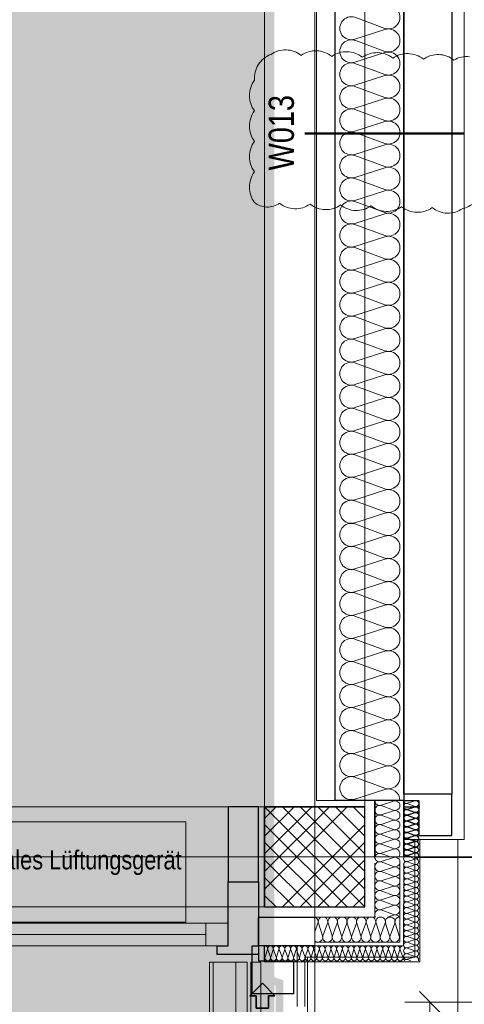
# Model space of a CAD drawing. Extents: x -634 to 300, y 62 to 1102.
# Tile 30 of 125: x -511 to -475, y 364 to 443. Entities that reach past the tile are written whole.
import ezdxf
from ezdxf.lldxf.tags import DXFTag

# ---------------------------------------------------------------- set-up
doc = ezdxf.new("R2010")
doc.units = 0
doc.layers.get('0').update_dxf_attribs({"lineweight": 13})
for name, color, linetype, lineweight, true_color in [('00_E_ST_Handlaufleuchte_Bem', 7, 'Continuous', 5, 0x7d7d00), ('00_E_ST_Handlaufleuchte_Kabel', 3, 'Continuous', 18, 0x00ff00), ('00_E_ST_Handlaufleuchte_Leerrohre_Terrasse', 6, 'Continuous', 25, 0xff00ff), ('00_E_ST_Handlaufleuchte_Übergabepunkte direkt ins Haus', 7, 'Continuous', 35, 0xcc0099), ('30 -33 Aussenwände- 3 Aussenstützen', 7, 'Continuous', 50, 0x0000dd), ('30 -33 Aussenwände- 7 Fassade_ Elemente', 7, 'Continuous', 9, 0x00aacc), ('30 -35 Decken- 1 Konstruktion-Träger- Stahlbeton', 7, 'Continuous', 13, 0x33aa00), ('30 -36 Dächer- 3 Dachbeläge', 7, 'Continuous', 15, 0x9999ff), ('30 -36 Dächer- 4 Dachbekleidungen', 7, 'Continuous', 9, 0xccccff), ('60- 61 allgemeine Ausstattung- 4 Terrassen', 9, 'Continuous', 9, 0x808080), ('70 -72 Beschriftung- 1 Beschriftung allgemein', 7, 'Continuous', 9, 0xff6633), ('70 -77 Revision- 2 Wolken', 7, 'Continuous', 18, 0x944cff), ('iwb_Layout BA_Markierung', 7, 'Continuous', 9, 0xbadcdc)]:
    doc.layers.add(name, color=color, linetype=linetype, lineweight=lineweight, true_color=true_color)
doc.layers.add('70 -71 Achsen- 1 Gebäudeachsen', color=7, linetype='STRICHPUNKT2-A06CPW00L0', lineweight=18)
doc.layers.add('70 -75 Raumstempel- 3 Wandstempel', color=7, linetype='Continuous', lineweight=50)
doc.styles.get("Standard").update_dxf_attribs({"font": 'ARIALN.TTF'})
tags = doc.linetypes.add('grob-A06CPVZVL0', pattern=[14, 3, -8, 3]).pattern_tags.tags
tags[8:9] = [DXFTag(74, 4), DXFTag(75, 0), DXFTag(340, '0'), DXFTag(46, 0.0), DXFTag(50, 0.0), DXFTag(44, 0.0), DXFTag(45, 0.0)]
tags[6:7] = [DXFTag(74, 4), DXFTag(75, 0), DXFTag(340, '0'), DXFTag(46, 0.0), DXFTag(50, 0.0), DXFTag(44, 0.0), DXFTag(45, 0.0)]
tags[4:5] = [DXFTag(74, 4), DXFTag(75, 0), DXFTag(340, '0'), DXFTag(46, 0.0), DXFTag(50, 0.0), DXFTag(44, 0.0), DXFTag(45, 0.0)]
tags = doc.linetypes.add('STRICHPUNKT2-A06CPW00L0', pattern=[12.7, 6.35, -3.175, 0, -3.175]).pattern_tags.tags
tags[10:11] = [DXFTag(74, 4), DXFTag(75, 0), DXFTag(340, '0'), DXFTag(46, 0.0), DXFTag(50, 0.0), DXFTag(44, 0.0), DXFTag(45, 0.0)]
tags[8:9] = [DXFTag(74, 4), DXFTag(75, 0), DXFTag(340, '0'), DXFTag(46, 0.0), DXFTag(50, 0.0), DXFTag(44, 0.0), DXFTag(45, 0.0)]
tags[6:7] = [DXFTag(74, 4), DXFTag(75, 0), DXFTag(340, '0'), DXFTag(46, 0.0), DXFTag(50, 0.0), DXFTag(44, 0.0), DXFTag(45, 0.0)]
tags[4:5] = [DXFTag(74, 4), DXFTag(75, 0), DXFTag(340, '0'), DXFTag(46, 0.0), DXFTag(50, 0.0), DXFTag(44, 0.0), DXFTag(45, 0.0)]

# ---------------------------------------------------------------- blocks, each defined once
blk = doc.blocks.new('Polygon-A06CPVZPL0')
at = {"color": 0, "linetype": 'ByBlock', "lineweight": -2, "ltscale": 0.13}
blk.add_solid([(-490.312, 86.033), (-554.534, 85.862), (-490.147, 1071.438), (-554.534, 1071.438)], dxfattribs=at)
blk = doc.blocks.new('Referenz-A06CPW02L0')
at = {"layer": '30 -33 Aussenwände- 3 Aussenstützen', "color": 0, "lineweight": 9}
for p, q in [((-491.033, 379.884), (-483.033, 371.884)), ((-484.448, 379.884), (-491.033, 373.298)), ((-485.862, 379.884), (-491.033, 374.712)), ((-487.276, 379.884), (-491.033, 376.126)), ((-488.69, 379.884), (-491.033, 377.54)), ((-490.104, 379.884), (-491.033, 378.955)), ((-489.619, 379.884), (-483.033, 373.298)), ((-488.205, 379.884), (-483.033, 374.712)), ((-486.791, 379.884), (-483.033, 376.126)), ((-485.376, 379.884), (-483.033, 377.54)), ((-483.962, 379.884), (-483.033, 378.955)), ((-491.033, 378.469), (-484.448, 371.884)), ((-483.033, 378.469), (-489.619, 371.884)), ((-491.033, 377.055), (-485.862, 371.884)), ((-483.033, 377.055), (-488.205, 371.884)), ((-487.033, 376.884), (-487.033, 374.884)), ((-488.033, 375.884), (-486.033, 375.884)), ((-491.033, 375.641), (-487.276, 371.884)), ((-483.033, 375.641), (-486.791, 371.884)), ((-491.033, 374.227), (-488.69, 371.884)), ((-483.033, 374.227), (-485.376, 371.884)), ((-491.033, 372.812), (-490.104, 371.884)), ((-483.033, 372.812), (-483.962, 371.884))]:
    blk.add_line(p, q, dxfattribs=at)
at = {"layer": '30 -33 Aussenwände- 3 Aussenstützen', "color": 0, "linetype": 'Continuous', "lineweight": 25, "ltscale": 0.25}
for p, q in [((-483.033, 379.884), (-491.033, 379.884)), ((-491.033, 379.884), (-491.033, 371.884)), ((-483.033, 371.884), (-483.033, 379.884)), ((-491.033, 371.884), (-483.033, 371.884))]:
    blk.add_line(p, q, dxfattribs=at)
at = {"layer": '30 -33 Aussenwände- 7 Fassade_ Elemente', "color": 0, "linetype": 'Continuous', "lineweight": 25, "ltscale": 0.25}
for p, q in [((-479.933, 540.884), (-479.933, 375.884)), ((-485.393, 380.384), (-485.393, 536.384)), ((-479.933, 380.884), (-479.933, 535.884)), ((-476.093, 535.884), (-476.093, 380.884)), ((-476.093, 380.884), (-479.933, 380.884)), ((-476.093, 380.884), (-479.933, 380.884)), ((-479.933, 380.884), (-479.933, 380.384)), ((-476.093, 377.584), (-476.093, 380.884)), ((-491.533, 379.884), (-493.933, 379.884)), ((-493.933, 379.884), (-493.933, 373.884)), ((-491.533, 373.884), (-491.533, 379.884)), ((-482.233, 380.384), (-485.393, 380.384)), ((-482.233, 375.884), (-482.233, 380.384)), ((-479.933, 380.384), (-482.233, 380.384)), ((-482.233, 380.384), (-482.233, 375.884)), ((-479.937, 379.88), (-478.657, 379.88)), ((-479.933, 375.884), (-479.933, 380.384)), ((-479.933, 380.384), (-478.733, 380.384)), ((-478.733, 380.384), (-478.733, 377.584)), ((-478.733, 377.584), (-476.093, 377.584)), ((-493.933, 368.784), (-493.933, 373.884)), ((-493.933, 373.884), (-491.533, 373.884)), ((-491.533, 373.884), (-491.533, 368.084)), ((-491.533, 368.784), (-491.533, 371.084)), ((-491.533, 371.084), (-487.033, 371.084)), ((-494.833, 368.084), (-494.833, 368.784)), ((-494.833, 368.784), (-493.933, 368.784)), ((-492.033, 364.944), (-492.033, 368.784)), ((-492.033, 368.784), (-491.533, 368.784)), ((-487.033, 368.784), (-491.533, 368.784)), ((-491.533, 368.784), (-491.533, 367.584)), ((-491.033, 367.504), (-491.033, 368.784)), ((-491.533, 368.084), (-494.833, 368.084)), ((-491.533, 367.584), (-488.733, 367.584)), ((-488.733, 367.584), (-488.733, 364.944)), ((-488.733, 364.944), (-492.033, 364.944))]:
    blk.add_line(p, q, dxfattribs=at)
at = {"layer": '30 -33 Aussenwände- 7 Fassade_ Elemente', "color": 0, "linetype": 'Continuous', "ltscale": 0.13}
for p, q in [((-475.093, 377.284), (-475.093, 539.484)), ((-486.893, 536.384), (-486.893, 380.384)), ((-483.833, 442.919), (-481.433, 442.032)), ((-481.433, 441.942), (-483.833, 441.171)), ((-483.833, 441.081), (-481.433, 440.193)), ((-481.433, 440.103), (-483.833, 439.332)), ((-483.833, 439.242), (-481.433, 438.355)), ((-481.433, 438.265), (-483.833, 437.494)), ((-483.833, 437.404), (-481.433, 436.516)), ((-481.433, 436.426), (-483.833, 435.655)), ((-483.833, 435.565), (-481.433, 434.678)), ((-481.433, 434.588), (-483.833, 433.817)), ((-483.833, 433.727), (-481.433, 432.839)), ((-481.433, 432.749), (-483.833, 431.978)), ((-483.833, 431.888), (-481.433, 431.001)), ((-481.433, 430.911), (-483.833, 430.139)), ((-483.833, 430.049), (-481.433, 429.162)), ((-481.433, 429.072), (-483.833, 428.301)), ((-483.833, 428.211), (-481.433, 427.324)), ((-481.433, 427.234), (-483.833, 426.462)), ((-483.833, 426.372), (-481.433, 425.485)), ((-481.433, 425.395), (-483.833, 424.624)), ((-483.833, 424.534), (-481.433, 423.647)), ((-481.433, 423.557), (-483.833, 422.785)), ((-483.833, 422.695), (-481.433, 421.808)), ((-481.433, 421.718), (-483.833, 420.947)), ((-483.833, 420.857), (-481.433, 419.97)), ((-481.433, 419.88), (-483.833, 419.108)), ((-483.833, 419.018), (-481.433, 418.131)), ((-481.433, 418.041), (-483.833, 417.27)), ((-483.833, 417.18), (-481.433, 416.293)), ((-481.433, 416.203), (-483.833, 415.431)), ((-483.833, 415.341), (-481.433, 414.454)), ((-481.433, 414.364), (-483.833, 413.593)), ((-483.833, 413.503), (-481.433, 412.616)), ((-481.433, 412.526), (-483.833, 411.754)), ((-483.833, 411.664), (-481.433, 410.777)), ((-481.433, 410.687), (-483.833, 409.916)), ((-483.833, 409.826), (-481.433, 408.938)), ((-481.433, 408.848), (-483.833, 408.077)), ((-483.833, 407.987), (-481.433, 407.1)), ((-481.433, 407.01), (-483.833, 406.239)), ((-483.833, 406.149), (-481.433, 405.261)), ((-481.433, 405.171), (-483.833, 404.4)), ((-483.833, 404.31), (-481.433, 403.423)), ((-481.433, 403.333), (-483.833, 402.562)), ((-483.833, 402.472), (-481.433, 401.584)), ((-481.433, 401.494), (-483.833, 400.723)), ((-483.833, 400.633), (-481.433, 399.746)), ((-481.433, 399.656), (-483.833, 398.885)), ((-483.833, 398.795), (-481.433, 397.907)), ((-481.433, 397.817), (-483.833, 397.046)), ((-483.833, 396.956), (-481.433, 396.069)), ((-481.433, 395.979), (-483.833, 395.207)), ((-483.833, 395.117), (-481.433, 394.23)), ((-481.433, 394.14), (-483.833, 393.369)), ((-483.833, 393.279), (-481.433, 392.392)), ((-481.433, 392.302), (-483.833, 391.53)), ((-483.833, 391.44), (-481.433, 390.553)), ((-481.433, 390.463), (-483.833, 389.692)), ((-483.833, 389.602), (-481.433, 388.715)), ((-481.433, 388.625), (-483.833, 387.853)), ((-483.833, 387.763), (-481.433, 386.876)), ((-481.433, 386.786), (-483.833, 386.015)), ((-483.833, 385.925), (-481.433, 385.038)), ((-481.433, 384.948), (-483.833, 384.176)), ((-483.833, 384.086), (-481.433, 383.199)), ((-483.833, 384.086), (-481.433, 383.199)), ((-481.433, 383.109), (-483.833, 382.338)), ((-481.433, 383.109), (-483.833, 382.338)), ((-483.833, 382.248), (-481.433, 381.361)), ((-481.433, 381.271), (-483.833, 380.499)), ((-554.534, 379.884), (-491.533, 379.884)), ((-491.533, 379.884), (-491.533, 368.784)), ((-486.893, 380.384), (-479.933, 380.384)), ((-481.733, 380.014), (-480.733, 380.335)), ((-480.733, 379.607), (-481.733, 379.976)), ((-479.933, 380.384), (-479.933, 377.284)), ((-479.637, 379.658), (-479.037, 379.851)), ((-479.634, 379.702), (-479.033, 379.894)), ((-479.634, 379.702), (-479.033, 379.894)), ((-479.633, 380.162), (-479.033, 380.354)), ((-479.033, 379.917), (-479.633, 380.139)), ((-481.733, 379.248), (-480.733, 379.569)), ((-481.733, 379.248), (-480.733, 379.569)), ((-480.733, 378.841), (-481.733, 379.21)), ((-480.733, 378.841), (-481.733, 379.21)), ((-479.037, 379.414), (-479.637, 379.636)), ((-479.637, 379.199), (-479.037, 379.392)), ((-479.637, 379.199), (-479.037, 379.392)), ((-479.037, 378.955), (-479.637, 379.176)), ((-479.037, 378.955), (-479.637, 379.176)), ((-479.637, 378.739), (-479.037, 378.932)), ((-479.034, 379.457), (-479.634, 379.68)), ((-479.034, 379.457), (-479.634, 379.68)), ((-479.634, 379.242), (-479.034, 379.435)), ((-479.034, 378.998), (-479.634, 379.22)), ((-479.634, 378.783), (-479.034, 378.975)), ((-481.733, 378.482), (-480.733, 378.803)), ((-480.733, 378.075), (-481.733, 378.444)), ((-479.037, 378.495), (-479.637, 378.717)), ((-479.637, 378.28), (-479.037, 378.472)), ((-479.037, 378.035), (-479.637, 378.257)), ((-479.635, 378.323), (-479.034, 378.516)), ((-479.035, 378.078), (-479.635, 378.301)), ((-479.034, 378.538), (-479.634, 378.76)), ((-481.733, 377.716), (-480.733, 378.037)), ((-481.733, 377.716), (-480.733, 378.037)), ((-480.733, 377.309), (-481.733, 377.678)), ((-480.733, 377.309), (-481.733, 377.678)), ((-479.637, 377.82), (-479.037, 378.013)), ((-479.037, 377.576), (-479.637, 377.797)), ((-479.637, 377.36), (-479.037, 377.553)), ((-479.635, 377.864), (-479.035, 378.056)), ((-479.035, 377.619), (-479.635, 377.841)), ((-479.635, 377.404), (-479.035, 377.596)), ((-479.035, 377.159), (-479.635, 377.381)), ((-487.033, 374.884), (-487.033, 376.884)), ((-487.033, 374.884), (-487.033, 376.884)), ((-487.033, 374.884), (-487.033, 376.884)), ((-481.733, 376.95), (-480.733, 377.271)), ((-481.733, 376.95), (-480.733, 377.271)), ((-480.733, 376.543), (-481.733, 376.912)), ((-479.933, 377.284), (-475.093, 377.284)), ((-479.037, 377.116), (-479.637, 377.338)), ((-479.637, 376.901), (-479.037, 377.093)), ((-479.037, 376.656), (-479.637, 376.878)), ((-479.637, 376.441), (-479.037, 376.634)), ((-479.636, 376.944), (-479.036, 377.137)), ((-479.636, 376.944), (-479.036, 377.137)), ((-479.036, 376.699), (-479.636, 376.922)), ((-479.036, 376.699), (-479.636, 376.922)), ((-479.636, 376.485), (-479.036, 376.677)), ((-479.636, 376.485), (-479.036, 376.677)), ((-478.653, 377.284), (-478.653, 367.504)), ((-486.033, 375.884), (-488.033, 375.884)), ((-486.033, 375.884), (-488.033, 375.884)), ((-486.033, 375.884), (-488.033, 375.884)), ((-481.733, 376.184), (-480.733, 376.505)), ((-481.733, 376.146), (-481.023, 375.884)), ((-481.733, 375.514), (-480.733, 375.835)), ((-479.037, 376.197), (-479.637, 376.419)), ((-479.637, 375.981), (-479.037, 376.174)), ((-479.037, 375.737), (-479.637, 375.959)), ((-479.036, 376.24), (-479.636, 376.462)), ((-479.636, 376.025), (-479.036, 376.217)), ((-479.636, 376.002), (-479.314, 375.883)), ((-482.233, 375.384), (-482.237, 371.084)), ((-481.734, 374.748), (-480.734, 375.069)), ((-481.734, 374.748), (-480.734, 375.069)), ((-480.734, 375.106), (-481.733, 375.477)), ((-480.233, 375.382), (-480.238, 369.084)), ((-479.933, 375.382), (-479.938, 368.784)), ((-479.637, 375.522), (-479.037, 375.715)), ((-479.037, 375.277), (-479.637, 375.499)), ((-479.637, 375.062), (-479.037, 375.255)), ((-479.037, 374.818), (-479.637, 375.04)), ((-480.734, 374.34), (-481.734, 374.711)), ((-480.734, 374.34), (-481.734, 374.711)), ((-481.734, 373.982), (-480.734, 374.303)), ((-479.637, 374.602), (-479.037, 374.795)), ((-479.037, 374.358), (-479.637, 374.58)), ((-479.637, 374.143), (-479.037, 374.336)), ((-481.735, 373.216), (-480.735, 373.537)), ((-481.735, 373.216), (-480.735, 373.537)), ((-480.735, 373.574), (-481.734, 373.945)), ((-479.037, 373.899), (-479.637, 374.12)), ((-479.637, 373.683), (-479.037, 373.876)), ((-479.037, 373.439), (-479.637, 373.661)), ((-481.736, 372.45), (-480.735, 372.771)), ((-481.736, 372.45), (-480.735, 372.771)), ((-480.735, 372.808), (-481.735, 373.179)), ((-480.735, 372.808), (-481.735, 373.179)), ((-479.637, 373.224), (-479.037, 373.416)), ((-479.037, 372.979), (-479.637, 373.201)), ((-479.637, 372.764), (-479.037, 372.957)), ((-479.037, 372.52), (-479.637, 372.741)), ((-480.736, 372.042), (-481.736, 372.413)), ((-481.736, 371.684), (-480.736, 372.005)), ((-479.637, 372.304), (-479.037, 372.497)), ((-479.037, 372.06), (-479.637, 372.282)), ((-479.637, 371.845), (-479.037, 372.038)), ((-482.237, 371.084), (-487.033, 371.084)), ((-480.736, 371.276), (-481.736, 371.647)), ((-481.223, 371.083), (-480.736, 371.239)), ((-479.037, 371.6), (-479.637, 371.822)), ((-479.637, 371.385), (-479.037, 371.578)), ((-479.037, 371.141), (-479.637, 371.363)), ((-479.637, 370.925), (-479.037, 371.118)), ((-493.933, 370.584), (-518.333, 370.584)), ((-493.933, 368.784), (-493.933, 370.584)), ((-486.776, 370.584), (-487.033, 369.888)), ((-486.739, 370.584), (-486.417, 369.584)), ((-486.38, 369.584), (-486.01, 370.584)), ((-485.973, 370.584), (-485.651, 369.584)), ((-485.973, 370.584), (-485.651, 369.584)), ((-485.614, 369.584), (-485.244, 370.584)), ((-485.614, 369.584), (-485.244, 370.584)), ((-485.207, 370.584), (-484.885, 369.584)), ((-485.207, 370.584), (-484.885, 369.584)), ((-484.848, 369.584), (-484.478, 370.584)), ((-484.44, 370.584), (-484.119, 369.584)), ((-484.082, 369.584), (-483.712, 370.584)), ((-483.674, 370.584), (-483.353, 369.584)), ((-483.316, 369.584), (-482.946, 370.584)), ((-482.908, 370.584), (-482.587, 369.584)), ((-482.549, 369.584), (-482.18, 370.584)), ((-482.142, 370.584), (-481.821, 369.584)), ((-481.783, 369.584), (-481.414, 370.584)), ((-481.783, 369.584), (-481.414, 370.584)), ((-481.376, 370.584), (-481.055, 369.584)), ((-481.376, 370.584), (-481.055, 369.584)), ((-481.017, 369.584), (-480.648, 370.584)), ((-480.61, 370.584), (-480.289, 369.584)), ((-479.037, 370.681), (-479.637, 370.903)), ((-479.637, 370.466), (-479.037, 370.659)), ((-479.037, 370.222), (-479.637, 370.443)), ((-479.637, 370.006), (-479.037, 370.199)), ((-479.037, 369.762), (-479.637, 369.984)), ((-479.637, 369.547), (-479.037, 369.739)), ((-479.037, 369.302), (-479.637, 369.524)), ((-518.333, 368.784), (-493.933, 368.784)), ((-491.533, 368.784), (-488.433, 368.784)), ((-491.033, 367.504), (-491.033, 368.784)), ((-488.433, 368.784), (-488.433, 363.944)), ((-480.238, 369.084), (-487.033, 369.084)), ((-479.938, 368.784), (-487.033, 368.784)), ((-479.637, 369.087), (-479.037, 369.28)), ((-479.037, 368.843), (-479.637, 369.064)), ((-479.637, 368.627), (-479.037, 368.82)), ((-479.637, 368.627), (-479.037, 368.82)), ((-490.812, 368.484), (-491.004, 367.884)), ((-490.567, 367.884), (-490.789, 368.484)), ((-490.352, 368.484), (-490.545, 367.884)), ((-490.352, 368.484), (-490.545, 367.884)), ((-490.108, 367.884), (-490.329, 368.484)), ((-490.108, 367.884), (-490.329, 368.484)), ((-489.892, 368.484), (-490.085, 367.884)), ((-489.648, 367.884), (-489.87, 368.484)), ((-489.433, 368.484), (-489.625, 367.884)), ((-489.188, 367.884), (-489.41, 368.484)), ((-488.973, 368.484), (-489.166, 367.884)), ((-488.729, 367.884), (-488.951, 368.484)), ((-488.513, 368.484), (-488.706, 367.884)), ((-488.269, 367.884), (-488.491, 368.484)), ((-488.054, 368.484), (-488.247, 367.884)), ((-487.809, 367.884), (-488.031, 368.484)), ((-487.594, 368.484), (-487.787, 367.884)), ((-487.35, 367.884), (-487.572, 368.484)), ((-487.135, 368.484), (-487.327, 367.884)), ((-486.89, 367.884), (-487.112, 368.484)), ((-486.675, 368.484), (-486.868, 367.884)), ((-486.431, 367.884), (-486.652, 368.484)), ((-486.215, 368.484), (-486.408, 367.884)), ((-485.971, 367.884), (-486.193, 368.484)), ((-485.756, 368.484), (-485.948, 367.884)), ((-485.511, 367.884), (-485.733, 368.484)), ((-485.296, 368.484), (-485.489, 367.884)), ((-485.052, 367.884), (-485.273, 368.484)), ((-484.836, 368.484), (-485.029, 367.884)), ((-484.592, 367.884), (-484.814, 368.484)), ((-484.377, 368.484), (-484.57, 367.884)), ((-484.132, 367.884), (-484.354, 368.484)), ((-483.917, 368.484), (-484.11, 367.884)), ((-483.673, 367.884), (-483.895, 368.484)), ((-483.457, 368.484), (-483.65, 367.884)), ((-483.213, 367.884), (-483.435, 368.484)), ((-482.998, 368.484), (-483.191, 367.884)), ((-482.754, 367.884), (-482.975, 368.484)), ((-482.538, 368.484), (-482.731, 367.884)), ((-482.294, 367.884), (-482.516, 368.484)), ((-482.079, 368.484), (-482.271, 367.884)), ((-481.834, 367.884), (-482.056, 368.484)), ((-481.619, 368.484), (-481.812, 367.884)), ((-481.375, 367.884), (-481.596, 368.484)), ((-481.159, 368.484), (-481.352, 367.884)), ((-481.159, 368.484), (-481.352, 367.884)), ((-480.915, 367.884), (-481.137, 368.484)), ((-480.915, 367.884), (-481.137, 368.484)), ((-480.7, 368.484), (-480.892, 367.884)), ((-480.7, 368.484), (-480.892, 367.884)), ((-480.455, 367.884), (-480.677, 368.484)), ((-480.24, 368.484), (-480.433, 367.884)), ((-479.996, 367.884), (-480.218, 368.484)), ((-479.933, 368.008), (-479.973, 367.884)), ((-479.037, 368.383), (-479.637, 368.605)), ((-479.037, 368.383), (-479.637, 368.605)), ((-479.637, 368.168), (-479.037, 368.36)), ((-479.637, 368.168), (-479.037, 368.36)), ((-479.037, 367.923), (-479.637, 368.145)), ((-478.653, 367.504), (-491.033, 367.504)), ((-479.637, 367.708), (-479.037, 367.901)), ((-479.637, 367.686), (-479.361, 367.584))]:
    blk.add_line(p, q, dxfattribs=at)
at = {"layer": '30 -33 Aussenwände- 7 Fassade_ Elemente', "color": 0, "linetype": 'grob-A06CPVZVL0', "ltscale": 0.13}
for p, q in [((-497.333, 378.684), (-539.333, 378.684)), ((-497.333, 370.684), (-497.333, 378.684)), ((-539.333, 370.684), (-497.333, 370.684))]:
    blk.add_line(p, q, dxfattribs=at)
at = {"layer": '30 -33 Aussenwände- 7 Fassade_ Elemente', "color": 0, "linetype": 'Continuous', "lineweight": 18, "ltscale": 0.18}
for p, q in [((-493.933, 368.784), (-493.933, 373.884)), ((-493.933, 373.884), (-491.533, 373.884)), ((-491.533, 373.884), (-491.533, 368.084)), ((-493.933, 370.584), (-495.733, 370.584)), ((-495.733, 370.584), (-495.733, 368.784)), ((-493.933, 368.784), (-493.933, 370.584)), ((-516.733, 369.684), (-495.733, 369.684)), ((-495.733, 368.784), (-493.933, 368.784)), ((-494.833, 368.084), (-494.833, 368.784)), ((-494.833, 368.784), (-493.933, 368.784)), ((-491.533, 368.084), (-494.833, 368.084))]:
    blk.add_line(p, q, dxfattribs=at)
at = {"layer": '30 -33 Aussenwände- 7 Fassade_ Elemente', "color": 0, "linetype": 'Continuous', "ltscale": 0.13}
for centre, major_axis, end_param in [((-481.152, 442.906), (-0.282, -0.874), 3.764652), ((-484.115, 442.045), (0.282, 0.874), 3.765224), ((-481.152, 441.068), (-0.282, -0.874), 3.764652), ((-484.115, 440.206), (0.282, 0.874), 3.765224), ((-481.152, 439.229), (-0.282, -0.874), 3.764652), ((-484.115, 438.368), (0.282, 0.874), 3.765224), ((-481.152, 437.391), (-0.282, -0.874), 3.764652), ((-484.115, 436.529), (0.282, 0.874), 3.765224), ((-481.152, 435.552), (-0.282, -0.874), 3.764652), ((-484.115, 434.691), (0.282, 0.874), 3.765224), ((-481.152, 433.714), (-0.282, -0.874), 3.764652), ((-484.115, 432.852), (0.282, 0.874), 3.765224), ((-481.152, 431.875), (-0.282, -0.874), 3.764652), ((-484.115, 431.014), (0.282, 0.874), 3.765224), ((-481.152, 430.037), (-0.282, -0.874), 3.764652), ((-484.115, 429.175), (0.282, 0.874), 3.765224), ((-481.152, 428.198), (-0.282, -0.874), 3.764652), ((-484.115, 427.337), (0.282, 0.874), 3.765224), ((-481.152, 426.359), (-0.282, -0.874), 3.764652), ((-484.115, 425.498), (0.282, 0.874), 3.765224), ((-481.152, 424.521), (-0.282, -0.874), 3.764652), ((-484.115, 423.66), (0.282, 0.874), 3.765224), ((-481.152, 422.682), (-0.282, -0.874), 3.764652), ((-484.115, 421.821), (0.282, 0.874), 3.765224), ((-481.152, 420.844), (-0.282, -0.874), 3.764652), ((-484.115, 419.983), (0.282, 0.874), 3.765224), ((-481.152, 419.005), (-0.282, -0.874), 3.764652), ((-484.115, 418.144), (0.282, 0.874), 3.765224), ((-481.152, 417.167), (-0.282, -0.874), 3.764652), ((-484.115, 416.306), (0.282, 0.874), 3.765224), ((-481.152, 415.328), (-0.282, -0.874), 3.764652), ((-484.115, 414.467), (0.282, 0.874), 3.765224), ((-481.152, 413.49), (-0.282, -0.874), 3.764652), ((-484.115, 412.628), (0.282, 0.874), 3.765224), ((-481.152, 411.651), (-0.282, -0.874), 3.764652), ((-484.115, 410.79), (0.282, 0.874), 3.765224), ((-481.152, 409.813), (-0.282, -0.874), 3.764652), ((-484.115, 408.951), (0.282, 0.874), 3.765224), ((-481.152, 407.974), (-0.282, -0.874), 3.764652), ((-484.115, 407.113), (0.282, 0.874), 3.765224), ((-481.152, 406.136), (-0.282, -0.874), 3.764652), ((-484.115, 405.274), (0.282, 0.874), 3.765224), ((-481.152, 404.297), (-0.282, -0.874), 3.764652), ((-484.115, 403.436), (0.282, 0.874), 3.765224), ((-481.152, 402.459), (-0.282, -0.874), 3.764652), ((-484.115, 401.597), (0.282, 0.874), 3.765224), ((-481.152, 400.62), (-0.282, -0.874), 3.764652), ((-484.115, 399.759), (0.282, 0.874), 3.765224), ((-481.152, 398.782), (-0.282, -0.874), 3.764652), ((-484.115, 397.92), (0.282, 0.874), 3.765224), ((-481.152, 396.943), (-0.282, -0.874), 3.764652), ((-484.115, 396.082), (0.282, 0.874), 3.765224), ((-481.152, 395.105), (-0.282, -0.874), 3.764652), ((-484.115, 394.243), (0.282, 0.874), 3.765224), ((-481.152, 393.266), (-0.282, -0.874), 3.764652), ((-484.115, 392.405), (0.282, 0.874), 3.765224), ((-481.152, 391.427), (-0.282, -0.874), 3.764652), ((-484.115, 390.566), (0.282, 0.874), 3.765224), ((-481.152, 389.589), (-0.282, -0.874), 3.764652), ((-484.115, 388.728), (0.282, 0.874), 3.765224), ((-481.152, 387.75), (-0.282, -0.874), 3.764652), ((-484.115, 386.889), (0.282, 0.874), 3.765224), ((-481.152, 385.912), (-0.282, -0.874), 3.764652), ((-484.115, 385.051), (0.282, 0.874), 3.765224), ((-481.152, 384.073), (-0.282, -0.874), 3.764652), ((-481.152, 384.073), (-0.282, -0.874), 3.764652), ((-484.115, 383.212), (0.282, 0.874), 3.765224), ((-484.115, 383.212), (0.282, 0.874), 3.765224), ((-481.152, 382.235), (-0.282, -0.874), 3.764652), ((-481.152, 382.235), (-0.282, -0.874), 3.764652), ((-484.115, 381.374), (0.282, 0.874), 3.765224), ((-481.152, 380.396), (0.918, -0.013), 1.896254), ((-481.851, 379.612), (0.117, 0.364), 3.764652), ((-481.851, 379.612), (0.117, 0.364), 3.764652), ((-481.851, 380.378), (-0.383, 0.005), 1.896254), ((-480.616, 379.971), (-0.117, -0.364), 3.765224), ((-479.704, 379.921), (0.071, 0.219), 3.764652), ((-479.704, 379.921), (0.071, 0.219), 3.764652), ((-479.707, 379.877), (-0.23, 0.003), 1.896254), ((-479.703, 380.38), (-0.23, 0.003), 1.896254), ((-478.966, 379.633), (-0.07, -0.219), 3.765224), ((-478.963, 379.676), (-0.071, -0.219), 3.765224), ((-478.963, 379.676), (-0.071, -0.219), 3.765224), ((-478.963, 380.135), (-0.071, -0.219), 3.765224), ((-481.851, 378.846), (0.117, 0.364), 3.764652), ((-481.851, 378.846), (0.117, 0.364), 3.764652), ((-480.616, 379.205), (-0.117, -0.364), 3.765224), ((-480.616, 379.205), (-0.117, -0.364), 3.765224), ((-479.707, 379.417), (0.07, 0.219), 3.764652), ((-479.707, 379.417), (0.07, 0.219), 3.764652), ((-479.707, 378.958), (0.07, 0.219), 3.764652), ((-479.707, 378.958), (0.07, 0.219), 3.764652), ((-479.704, 379.001), (0.071, 0.219), 3.764652), ((-479.704, 379.461), (0.071, 0.219), 3.764652), ((-479.704, 379.461), (0.071, 0.219), 3.764652), ((-478.966, 379.173), (-0.07, -0.219), 3.765224), ((-478.966, 379.173), (-0.07, -0.219), 3.765224), ((-478.966, 378.713), (-0.07, -0.219), 3.765224), ((-478.963, 379.216), (-0.071, -0.219), 3.765224), ((-478.964, 378.757), (-0.071, -0.219), 3.765224), ((-481.851, 378.08), (0.117, 0.364), 3.764652), ((-481.851, 378.08), (-0.31, 0.225), 1.254884), ((-481.851, 378.08), (0.117, 0.364), 1.254884), ((-480.616, 378.439), (-0.117, -0.364), 3.765224), ((-479.707, 378.498), (0.07, 0.219), 3.764652), ((-479.707, 378.038), (0.07, 0.219), 3.764652), ((-479.705, 378.542), (0.071, 0.219), 3.764652), ((-479.705, 378.082), (0.071, 0.219), 3.764652), ((-478.966, 378.254), (-0.07, -0.219), 3.765224), ((-478.964, 378.297), (-0.071, -0.219), 3.765224), ((-481.851, 377.314), (0.117, 0.364), 3.764652), ((-481.851, 377.314), (-0.31, 0.225), 1.254884), ((-481.851, 378.08), (-0.31, -0.225), 1.254884), ((-481.851, 377.314), (0.117, 0.364), 1.254884), ((-480.616, 377.673), (-0.117, -0.364), 3.765224), ((-480.616, 377.673), (0.31, 0.225), 1.255075), ((-480.616, 377.673), (-0.117, -0.364), 1.255075), ((-480.616, 377.673), (0.31, -0.225), 1.255075), ((-479.707, 377.579), (0.07, 0.219), 3.764652), ((-479.707, 377.119), (0.07, 0.219), 3.764652), ((-479.706, 377.622), (0.071, 0.219), 3.764652), ((-479.706, 377.163), (0.071, 0.219), 3.764652), ((-479.706, 377.163), (0.071, 0.219), 1.254884), ((-478.966, 377.794), (-0.07, -0.219), 3.765224), ((-478.966, 377.335), (-0.07, -0.219), 3.765224), ((-478.965, 377.837), (-0.071, -0.219), 3.765224), ((-478.965, 377.378), (-0.071, -0.219), 3.765224), ((-481.851, 376.548), (-0.31, 0.225), 1.254884), ((-481.851, 377.314), (-0.31, -0.225), 1.254884), ((-481.851, 376.548), (0.117, 0.364), 1.254884), ((-480.616, 376.907), (-0.117, -0.364), 3.765224), ((-480.616, 376.907), (0.31, 0.225), 1.255075), ((-480.616, 376.907), (-0.117, -0.364), 1.255075), ((-480.616, 376.907), (0.31, -0.225), 1.255075), ((-479.707, 376.66), (0.07, 0.219), 3.764652), ((-479.706, 377.163), (-0.186, 0.135), 1.254884), ((-479.706, 376.703), (0.071, 0.219), 3.764652), ((-479.706, 376.703), (-0.186, 0.135), 1.254884), ((-479.706, 377.163), (-0.186, -0.135), 1.254884), ((-479.706, 376.703), (0.071, 0.219), 1.254884), ((-479.706, 376.703), (-0.186, -0.135), 1.254884), ((-478.966, 376.875), (-0.07, -0.219), 3.765224), ((-478.966, 376.415), (-0.07, -0.219), 3.765224), ((-478.965, 376.918), (-0.071, -0.219), 3.765224), ((-478.965, 376.918), (0.186, 0.135), 1.255075), ((-478.965, 376.918), (-0.071, -0.219), 1.255075), ((-478.966, 376.458), (-0.071, -0.219), 3.765224), ((-478.966, 376.458), (0.186, 0.135), 1.255075), ((-478.966, 376.458), (0.186, -0.135), 1.255075), ((-478.965, 376.918), (0.186, -0.135), 1.255075), ((-481.85, 375.879), (-0.383, 0.006), 1.896254), ((-481.851, 375.782), (0.117, 0.364), 1.613483), ((-481.851, 376.548), (-0.31, -0.225), 1.254884), ((-480.616, 375.471), (-0.118, -0.364), 3.765224), ((-480.616, 376.141), (0.283, -0.257), 2.619647), ((-479.707, 376.2), (0.07, 0.219), 3.764652), ((-479.707, 376.244), (-0.186, 0.135), 1.254884), ((-479.707, 375.74), (0.07, 0.219), 3.764652), ((-479.707, 375.784), (0.071, 0.219), 1.434048), ((-479.707, 376.244), (-0.186, -0.135), 1.254884), ((-479.707, 376.244), (0.071, 0.219), 1.254884), ((-478.966, 375.956), (-0.07, -0.219), 3.765224), ((-478.966, 376.458), (-0.071, -0.219), 1.255075), ((-478.966, 375.999), (0.198, -0.116), 2.411197), ((-481.851, 375.113), (0.118, 0.364), 3.764652), ((-481.851, 375.113), (0.118, 0.364), 3.764652), ((-480.616, 374.704), (-0.118, -0.364), 3.765224), ((-480.616, 374.704), (-0.118, -0.364), 3.765224), ((-479.707, 375.281), (0.07, 0.219), 3.764652), ((-479.707, 374.821), (0.07, 0.219), 3.764652), ((-478.966, 375.496), (-0.07, -0.219), 3.765224), ((-478.966, 375.036), (-0.07, -0.219), 3.765224), ((-481.851, 374.347), (0.118, 0.364), 3.764652), ((-481.851, 374.347), (0.118, 0.364), 3.764652), ((-480.617, 373.938), (-0.118, -0.364), 3.765224), ((-479.707, 374.361), (0.07, 0.219), 3.764652), ((-478.966, 374.577), (-0.07, -0.219), 3.765224), ((-478.966, 374.117), (-0.07, -0.219), 3.765224), ((-481.852, 373.58), (0.118, 0.364), 3.764652), ((-481.852, 373.58), (-0.31, 0.225), 1.254884), ((-481.852, 373.58), (0.118, 0.364), 1.254884), ((-480.618, 373.172), (-0.118, -0.364), 3.765224), ((-480.618, 373.172), (0.31, 0.224), 1.255075), ((-479.707, 373.902), (0.07, 0.219), 3.764652), ((-479.707, 373.442), (0.07, 0.219), 3.764652), ((-478.966, 373.657), (-0.07, -0.219), 3.765224), ((-478.966, 373.198), (-0.07, -0.219), 3.765224), ((-481.853, 372.814), (0.118, 0.364), 3.764652), ((-481.853, 372.814), (-0.31, 0.225), 1.254884), ((-481.852, 373.58), (-0.31, -0.224), 1.254884), ((-481.853, 372.814), (0.118, 0.364), 1.254884), ((-480.618, 372.406), (-0.118, -0.364), 3.765224), ((-480.618, 373.172), (-0.118, -0.364), 1.255075), ((-480.618, 372.406), (0.31, 0.224), 1.255075), ((-480.618, 373.172), (0.31, -0.225), 1.255075), ((-479.707, 372.983), (0.07, 0.219), 3.764652), ((-479.707, 372.523), (0.07, 0.219), 3.764652), ((-478.966, 372.738), (-0.07, -0.219), 3.765224), ((-481.853, 372.048), (-0.31, 0.225), 1.254884), ((-481.853, 372.814), (-0.31, -0.224), 1.254884), ((-481.853, 372.048), (0.118, 0.364), 1.254884), ((-480.618, 372.406), (-0.118, -0.364), 1.255075), ((-480.619, 371.64), (0.31, 0.224), 1.255075), ((-480.618, 372.406), (0.31, -0.225), 1.255075), ((-480.619, 371.64), (0.31, -0.225), 1.255075), ((-479.707, 372.063), (0.07, 0.219), 3.764652), ((-479.707, 371.604), (0.07, 0.219), 3.764652), ((-478.966, 372.279), (-0.07, -0.219), 3.765224), ((-478.966, 371.819), (-0.07, -0.219), 3.765224), ((-487.14, 370.701), (0.364, -0.117), 1.598679), ((-486.374, 370.701), (0.225, 0.31), 1.254884), ((-485.608, 370.701), (0.364, -0.117), 3.764652), ((-485.608, 370.701), (0.225, 0.31), 1.254884), ((-484.842, 370.701), (0.364, -0.117), 3.764652), ((-484.842, 370.701), (0.225, 0.31), 1.254884), ((-484.076, 370.701), (0.364, -0.117), 3.764652), ((-483.31, 370.701), (0.364, -0.117), 3.764652), ((-482.544, 370.701), (0.364, -0.117), 3.764652), ((-481.854, 371.282), (0.118, 0.364), 2.429518), ((-481.778, 370.701), (0.364, -0.117), 3.764652), ((-481.778, 370.701), (0.364, -0.117), 3.764652), ((-481.853, 372.048), (-0.31, -0.224), 1.254884), ((-481.012, 370.701), (0.364, -0.117), 3.764652), ((-481.012, 370.701), (0.364, -0.117), 3.764652), ((-480.619, 371.64), (-0.118, -0.364), 1.255075), ((-480.619, 370.874), (0.321, 0.208), 1.307885), ((-480.246, 370.701), (0.005, 0.383), 1.896254), ((-479.707, 371.144), (0.07, 0.219), 3.764652), ((-478.966, 371.359), (-0.07, -0.219), 3.765224), ((-478.966, 370.9), (-0.07, -0.219), 3.765224), ((-486.374, 370.701), (-0.225, 0.31), 1.254884), ((-486.374, 370.701), (0.364, -0.117), 1.254884), ((-485.608, 370.701), (-0.225, 0.31), 1.254884), ((-485.608, 370.701), (0.364, -0.117), 1.254884), ((-484.842, 370.701), (-0.225, 0.31), 1.254884), ((-484.842, 370.701), (0.364, -0.117), 1.254884), ((-479.707, 370.684), (0.07, 0.219), 3.764652), ((-479.707, 370.225), (0.07, 0.219), 3.764652), ((-478.966, 370.44), (-0.07, -0.219), 3.765224), ((-486.782, 369.466), (-0.252, -0.288), 2.600578), ((-486.015, 369.466), (-0.364, 0.117), 3.765224), ((-486.015, 369.466), (-0.364, 0.117), 1.255075), ((-486.015, 369.466), (0.225, -0.31), 1.255075), ((-485.249, 369.466), (-0.364, 0.117), 3.765224), ((-485.249, 369.466), (-0.364, 0.117), 1.255075), ((-485.249, 369.466), (0.225, -0.31), 1.255075), ((-484.483, 369.466), (-0.364, 0.117), 3.765224), ((-483.717, 369.466), (-0.364, 0.117), 3.765224), ((-482.951, 369.466), (-0.364, 0.117), 3.765224), ((-482.185, 369.466), (-0.364, 0.117), 3.765224), ((-481.419, 369.466), (-0.364, 0.117), 3.765224), ((-481.419, 369.466), (-0.364, 0.117), 3.765224), ((-480.653, 369.466), (-0.364, 0.117), 3.765224), ((-479.707, 369.765), (0.07, 0.219), 3.764652), ((-479.707, 369.305), (0.07, 0.219), 3.764652), ((-478.966, 369.98), (-0.07, -0.219), 3.765224), ((-478.966, 369.521), (-0.07, -0.219), 3.765224), ((-491.03, 368.554), (0.219, -0.07), 1.896254), ((-490.57, 368.554), (0.219, -0.07), 3.764652), ((-490.57, 368.554), (0.219, -0.07), 3.764652), ((-490.111, 368.554), (0.219, -0.07), 3.764652), ((-490.111, 368.554), (0.219, -0.07), 3.764652), ((-489.651, 368.554), (0.219, -0.07), 3.764652), ((-489.192, 368.554), (0.219, -0.07), 3.764652), ((-488.732, 368.554), (0.219, -0.07), 3.764652), ((-488.272, 368.554), (0.219, -0.07), 3.764652), ((-487.813, 368.554), (0.219, -0.07), 3.764652), ((-487.353, 368.554), (0.219, -0.07), 3.764652), ((-486.893, 368.554), (0.219, -0.07), 3.764652), ((-486.434, 368.554), (0.219, -0.07), 3.764652), ((-486.015, 369.466), (-0.225, -0.31), 1.255075), ((-485.974, 368.554), (0.219, -0.07), 3.764652), ((-485.515, 368.554), (0.219, -0.07), 3.764652), ((-485.249, 369.466), (-0.225, -0.31), 1.255075), ((-485.055, 368.554), (0.219, -0.07), 3.764652), ((-484.595, 368.554), (0.219, -0.07), 3.764652), ((-484.136, 368.554), (0.219, -0.07), 3.764652), ((-483.676, 368.554), (0.219, -0.07), 3.764652), ((-483.216, 368.554), (0.219, -0.07), 3.764652), ((-482.757, 368.554), (0.219, -0.07), 3.764652), ((-482.297, 368.554), (0.219, -0.07), 3.764652), ((-481.837, 368.554), (0.219, -0.07), 3.764652), ((-481.378, 368.554), (0.219, -0.07), 3.764652), ((-481.378, 368.554), (-0.135, 0.186), 1.254884), ((-481.378, 368.554), (0.135, 0.186), 1.254884), ((-481.378, 368.554), (0.219, -0.07), 1.254884), ((-480.918, 368.554), (0.219, -0.07), 3.764652), ((-480.918, 368.554), (-0.135, 0.186), 1.254884), ((-480.918, 368.554), (0.135, 0.186), 1.254884), ((-480.918, 368.554), (0.219, -0.07), 1.254884), ((-480.459, 368.554), (-0.135, 0.186), 1.254884), ((-480.459, 368.554), (0.135, 0.186), 1.254884), ((-480.459, 368.554), (0.219, -0.07), 1.254884), ((-479.999, 368.554), (0.066, 0.22), 2.172087), ((-479.707, 368.846), (0.07, 0.219), 3.764652), ((-479.707, 368.846), (-0.186, 0.135), 1.254884), ((-479.707, 368.846), (0.07, 0.219), 1.254884), ((-479.707, 368.846), (-0.186, -0.135), 1.254884), ((-478.966, 369.061), (-0.07, -0.219), 3.765224), ((-478.966, 368.602), (-0.07, -0.219), 3.765224), ((-478.966, 368.602), (0.186, 0.135), 1.255075), ((-478.966, 368.602), (0.186, -0.135), 1.255075), ((-479.707, 368.386), (0.07, 0.219), 3.764652), ((-479.707, 368.386), (-0.186, 0.135), 1.254884), ((-479.707, 367.927), (-0.186, 0.135), 1.254884), ((-479.707, 368.386), (0.07, 0.219), 1.254884), ((-479.707, 368.386), (-0.186, -0.135), 1.254884), ((-479.707, 367.927), (0.07, 0.219), 1.254884), ((-478.966, 368.602), (-0.07, -0.219), 1.255075), ((-478.966, 368.142), (-0.07, -0.219), 3.765224), ((-478.966, 368.142), (0.186, 0.135), 1.255075), ((-478.966, 368.142), (-0.07, -0.219), 1.255075), ((-478.966, 367.682), (0.207, -0.099), 2.32715), ((-478.966, 368.142), (0.186, -0.135), 1.255075), ((-490.786, 367.813), (-0.219, 0.07), 3.765224), ((-490.326, 367.813), (-0.219, 0.07), 3.765224), ((-490.326, 367.813), (-0.219, 0.07), 3.765224), ((-489.867, 367.813), (-0.219, 0.07), 3.765224), ((-489.407, 367.813), (-0.219, 0.07), 3.765224), ((-488.947, 367.813), (-0.219, 0.07), 3.765224), ((-488.488, 367.813), (-0.219, 0.07), 3.765224), ((-488.028, 367.813), (-0.219, 0.07), 3.765224), ((-487.568, 367.813), (-0.219, 0.07), 3.765224), ((-487.109, 367.813), (-0.219, 0.07), 3.765224), ((-486.649, 367.813), (-0.219, 0.07), 3.765224), ((-486.19, 367.813), (-0.219, 0.07), 3.765224), ((-485.73, 367.813), (-0.219, 0.07), 3.765224), ((-485.27, 367.813), (-0.219, 0.07), 3.765224), ((-484.811, 367.813), (-0.219, 0.07), 3.765224), ((-484.351, 367.813), (-0.219, 0.07), 3.765224), ((-483.891, 367.813), (-0.219, 0.07), 3.765224), ((-483.432, 367.813), (-0.219, 0.07), 3.765224), ((-482.972, 367.813), (-0.219, 0.07), 3.765224), ((-482.512, 367.813), (-0.219, 0.07), 3.765224), ((-482.053, 367.813), (-0.219, 0.07), 3.765224), ((-481.593, 367.813), (-0.219, 0.07), 3.765224), ((-481.134, 367.813), (-0.219, 0.07), 3.765224), ((-481.134, 367.813), (-0.219, 0.07), 1.255075), ((-481.134, 367.813), (-0.135, -0.186), 1.255075), ((-481.134, 367.813), (0.135, -0.186), 1.255075), ((-480.674, 367.813), (-0.219, 0.07), 3.765224), ((-480.674, 367.813), (-0.219, 0.07), 1.255075), ((-480.674, 367.813), (-0.135, -0.186), 1.255075), ((-480.674, 367.813), (0.135, -0.186), 1.255075), ((-480.214, 367.813), (-0.219, 0.07), 1.255075), ((-480.214, 367.813), (-0.135, -0.186), 1.255075), ((-480.214, 367.813), (0.135, -0.186), 1.255075), ((-479.755, 367.813), (-0.219, 0.07), 0.990893), ((-479.707, 367.467), (0.07, 0.219), 1.349822), ((-479.707, 367.927), (-0.186, -0.135), 1.254884)]:
    blk.add_ellipse(centre, major_axis=major_axis, ratio=1, start_param=0, end_param=end_param, dxfattribs=at)
at = {"layer": '30 -35 Decken- 1 Konstruktion-Träger- Stahlbeton', "color": 0, "linetype": 'grob-A06CPVZVL0', "lineweight": -2, "ltscale": 0.13}
for p, q in [((-491.033, 379.884), (-491.033, 596.884)), ((-483.033, 379.884), (-483.033, 596.884)), ((-554.534, 379.884), (-491.033, 379.884)), ((-554.534, 371.884), (-491.033, 371.884))]:
    blk.add_line(p, q, dxfattribs=at)
at = {"layer": '30 -35 Decken- 1 Konstruktion-Träger- Stahlbeton', "color": 0, "lineweight": 35}
for q in [(-491.033, 371.884), (-483.033, 379.884)]:
    blk.add_line((-491.033, 379.884), q, dxfattribs=at)
at = {"layer": '30 -36 Dächer- 3 Dachbeläge', "color": 0, "linetype": 'Continuous', "ltscale": 0.15}
for p, q in [((-492.433, 367.484), (-495.433, 367.484)), ((-495.433, 367.484), (-495.433, 255.884)), ((-492.433, 252.884), (-492.433, 367.484))]:
    blk.add_line(p, q, dxfattribs=at)
at = {"layer": '30 -36 Dächer- 3 Dachbeläge', "color": 0, "lineweight": 0}
for points in [[(-495.433, 255.884), (-495.433, 367.484), (-492.433, 252.884)], [(-492.433, 252.884), (-495.433, 367.484), (-492.433, 367.484)]]:
    blk.add_solid(points, dxfattribs=at)
at = {"layer": '30 -36 Dächer- 4 Dachbekleidungen', "color": 0, "linetype": 'Continuous', "ltscale": 0.13}
for p, q in [((-493.333, 367.484), (-495.133, 367.484)), ((-495.133, 367.484), (-495.133, 255.584)), ((-493.333, 253.784), (-493.333, 367.484)), ((-491.333, 367.484), (-492.133, 367.484)), ((-492.133, 367.484), (-492.133, 252.584)), ((-491.333, 251.784), (-491.333, 367.484))]:
    blk.add_line(p, q, dxfattribs=at)
at = {"layer": '60- 61 allgemeine Ausstattung- 4 Terrassen', "color": 0}
for p, q in [((-475.093, 377.284), (-479.033, 377.284)), ((-479.033, 377.284), (-479.033, 367.883)), ((-475.613, 205.484), (-475.613, 377.284)), ((-479.033, 375.824), (-468.533, 375.824)), ((-479.033, 367.883), (-487.833, 367.883)), ((-487.833, 367.883), (-487.833, 363.943)), ((-487.613, 205.484), (-487.613, 367.883))]:
    blk.add_line(p, q, dxfattribs=at)
at = {"layer": '70 -71 Achsen- 1 Gebäudeachsen', "color": 0, "linetype": 'STRICHPUNKT2-A06CPW00L0', "ltscale": 0.18}
for p, q in [((-487.033, 1075.824), (-487.033, 76.384)), ((-554.534, 375.884), (92.907, 375.884))]:
    blk.add_line(p, q, dxfattribs=at)
at = {"layer": '70 -72 Beschriftung- 1 Beschriftung allgemein', "color": 0, "linetype": 'Continuous', "ltscale": 0.13}
for p, q in [((-483.033, 375.884), (-483.033, 371.884)), ((-483.033, 371.884), (-491.033, 371.884))]:
    blk.add_line(p, q, dxfattribs=at)
at = {"layer": '70 -75 Raumstempel- 3 Wandstempel', "color": 0, "linetype": 'Continuous', "ltscale": 0.5}
blk.add_line((-487.833, 433.633), (-475.093, 433.633), dxfattribs=at)
at = {"layer": '70 -77 Revision- 2 Wolken', "color": 0, "linetype": 'Continuous', "ltscale": 0.18}
for centre, major_axis in [((-489.378, 438.29), (0.062, 2.031)), ((-489.378, 438.29), (1.268, 1.587)), ((-486.941, 438.215), (0.062, 2.031)), ((-486.941, 438.215), (1.268, 1.587)), ((-489.818, 438.055), (-0.728, 1.897)), ((-484.503, 438.14), (0.062, 2.031)), ((-484.503, 438.14), (1.268, 1.587)), ((-482.066, 438.066), (0.062, 2.031)), ((-482.066, 438.066), (1.268, 1.587)), ((-479.629, 437.991), (0.062, 2.031)), ((-479.629, 437.991), (1.268, 1.587)), ((-477.192, 437.916), (0.062, 2.031)), ((-477.192, 437.916), (1.268, 1.587)), ((-474.887, 437.755), (0.22, 2.02)), ((-489.818, 438.055), (-1.721, 1.081)), ((-490.218, 436.668), (-1.626, 1.219)), ((-490.218, 436.668), (-2.032, 0)), ((-490.218, 434.229), (-1.626, 1.219)), ((-490.218, 434.229), (-2.032, 0)), ((-490.218, 431.791), (-1.626, 1.219)), ((-490.218, 431.791), (-2.032, 0)), ((-490.218, 429.353), (-1.626, 1.219)), ((-490.218, 429.353), (-2.032, 0)), ((-490.807, 429.435), (-1.037, -1.302)), ((-490.807, 429.435), (-0.048, -1.664)), ((-488.581, 429.665), (-1.266, -1.59)), ((-488.581, 429.665), (-0.059, -2.031)), ((-486.144, 429.594), (-1.266, -1.59)), ((-486.144, 429.594), (-0.059, -2.031)), ((-483.707, 429.524), (-1.266, -1.59)), ((-483.707, 429.524), (-0.059, -2.031)), ((-481.269, 429.453), (-1.266, -1.59)), ((-481.269, 429.453), (-0.059, -2.031)), ((-478.832, 429.382), (-1.266, -1.59)), ((-478.832, 429.382), (-0.059, -2.031)), ((-476.394, 429.312), (-1.266, -1.59)), ((-475.643, 429.639), (0.421, -1.988)), ((-476.394, 429.312), (-0.059, -2.031))]:
    blk.add_ellipse(centre, major_axis=major_axis, ratio=1, start_param=0, end_param=0.643501, dxfattribs=at)
at = {"layer": '30 -33 Aussenwände- 7 Fassade_ Elemente', "color": 0, "linetype": 'Continuous', "ltscale": 0.13, "insert": (-517.671, 376.397), "char_height": 1.51033, "attachment_point": 1}
blk.add_mtext('{\\fArial Narrow;dezentrales Lüftungsgerät}', dxfattribs=at)
at = {"layer": '30 -33 Aussenwände- 7 Fassade_ Elemente', "color": 0, "linetype": 'ByBlock', "ltscale": 0.13, "insert": (-503.433, 375.15), "char_height": 0.0036, "attachment_point": 1}
for s in ['{\\fArial Narrow;IFC_UUID}', '{\\fArial Narrow;instanceID}']:
    blk.add_mtext(s, dxfattribs=at)
at = {"layer": '70 -75 Raumstempel- 3 Wandstempel', "color": 0, "linetype": 'Continuous', "ltscale": 0.5, "insert": (-490.712, 430.691), "char_height": 2.01377, "attachment_point": 1, "rotation": 90}
blk.add_mtext('{\\fArial Narrow;W013}', dxfattribs=at)
blk = doc.blocks.new('Maß-A06CPW0YL0')
at = {"color": 0, "linetype": 'ByBlock', "lineweight": -2, "ltscale": 0.13}
for p, q in [((-478.682, 365.132), (-476.985, 363.435)), ((-479.833, 364.284), (-467.833, 364.284)), ((-477.833, 314.184), (-477.833, 364.284)), ((-478.682, 315.032), (-476.985, 313.335)), ((-475.833, 314.184), (-487.833, 314.184))]:
    blk.add_line(p, q, dxfattribs=at)
at = {"color": 0, "linetype": 'ByBlock', "lineweight": -2, "ltscale": 0.13, "attachment_point": 1, "rotation": 90}
for s, insert, char_height in [('{\\fArial Narrow|b0|i1;5}', (-481.82, 341.708), 1.82), ('{\\fArial Narrow|b0|i1;2.50}', (-481.3, 335.77), 2.6)]:
    blk.add_mtext(s, dxfattribs=dict(at, insert=insert, char_height=char_height))
blk = doc.blocks.new('Pfeil-A06CPW2AL0')
at = {"linetype": 'ByBlock', "lineweight": -2, "ltscale": 0.35}
blk.add_hatch(color=0, dxfattribs=at).paths.add_polyline_path([(-490.717, 363.798), (-491.717, 363.798), (-491.717, 364.798), (-492.217, 364.798), (-491.217, 365.798), (-490.217, 364.798), (-490.717, 364.798)])
at = {"color": 0, "linetype": 'ByBlock', "lineweight": -2, "ltscale": 0.35}
for p, q in [((-492.217, 364.798), (-491.217, 365.798)), ((-491.217, 365.798), (-490.217, 364.798)), ((-491.717, 364.798), (-492.217, 364.798)), ((-491.717, 363.798), (-491.717, 364.798)), ((-490.217, 364.798), (-490.717, 364.798)), ((-490.717, 364.798), (-490.717, 363.798)), ((-490.717, 363.798), (-491.717, 363.798))]:
    blk.add_line(p, q, dxfattribs=at)
blk = doc.blocks.new('Polylinie-A06CPW2IL0')
at = {"color": 0, "linetype": 'ByBlock', "lineweight": -2, "ltscale": 0.18}
for points in [[(-465.033, 364.284), (-464.833, 364.284), (-465.033, 357.942), (-464.833, 357.742)], [(-465.033, 357.942), (-464.833, 357.742), (-484.914, 357.942), (-484.914, 357.742)]]:
    blk.add_solid(points, dxfattribs=at)
blk = doc.blocks.new('Polylinie-A06CPW2KL0')
at = {"color": 0, "linetype": 'ByBlock', "lineweight": -2, "ltscale": 0.18}
for points in [[(-432.633, 364.284), (-432.433, 364.284), (-432.633, 357.144), (-432.433, 356.944)], [(-432.633, 357.144), (-432.433, 356.944), (-484.858, 357.144), (-484.858, 356.944)]]:
    blk.add_solid(points, dxfattribs=at)
blk = doc.blocks.new('Polylinie-A06CPW2ML0')
at = {"color": 0, "linetype": 'ByBlock', "lineweight": -2, "ltscale": 0.25}
for points in [[(-489.553, 366.035), (-490.153, 365.606), (-490.93, 366.507), (-491.125, 365.939)], [(-489.553, 357.993), (-490.153, 357.393), (-489.553, 366.035), (-490.153, 365.606)], [(-488.051, 357.993), (-488.051, 357.393), (-489.553, 357.993), (-490.153, 357.393)]]:
    blk.add_solid(points, dxfattribs=at)

msp = doc.modelspace()

# ---------------------------------------------------------------- block references
at = {"color": 8, "lineweight": 13, "ltscale": 0.13, "true_color": 0x808080}
msp.add_blockref('Referenz-A06CPW02L0', (0, 0), dxfattribs=at)
at = {"layer": '00_E_ST_Handlaufleuchte_Bem', "ltscale": 0.13}
msp.add_blockref('Maß-A06CPW0YL0', (0, 0), dxfattribs=at)
at = {"layer": '00_E_ST_Handlaufleuchte_Kabel', "ltscale": 0.18}
for name in ['Polylinie-A06CPW2IL0', 'Polylinie-A06CPW2KL0']:
    msp.add_blockref(name, (0, 0), dxfattribs=at)
at = {"layer": '00_E_ST_Handlaufleuchte_Leerrohre_Terrasse', "color": 6, "ltscale": 0.25, "true_color": 0xff00ff}
msp.add_blockref('Polylinie-A06CPW2ML0', (0, 0), dxfattribs=at)
at = {"layer": '00_E_ST_Handlaufleuchte_Übergabepunkte direkt ins Haus', "ltscale": 0.35}
msp.add_blockref('Pfeil-A06CPW2AL0', (0, 0), dxfattribs=at)
at = {"layer": 'iwb_Layout BA_Markierung', "ltscale": 0.13}
msp.add_blockref('Polygon-A06CPVZPL0', (0, 0), dxfattribs=at)

doc.saveas('drawing.dxf')
